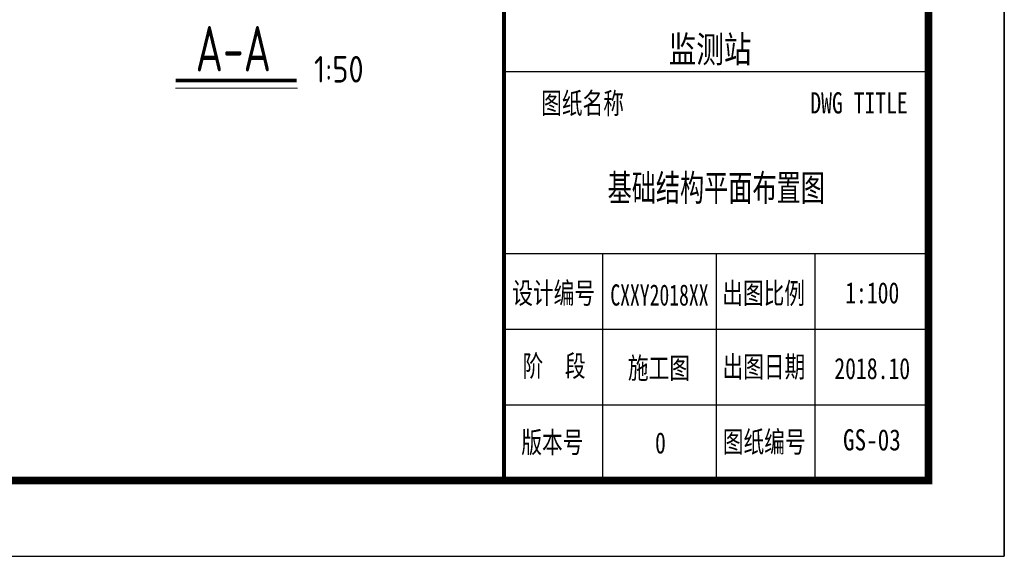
# Model space of a CAD drawing. Extents: x -302077 to 107904, y -9283 to 295706.
# Tile 22 of 256: x -179997 to -167008, y -9283 to -2196. Entities that reach past the tile are written whole.
import ezdxf
from ezdxf.enums import TextEntityAlignment as Align

# ---------------------------------------------------------------- set-up
doc = ezdxf.new("R2010")
doc.units = 0
doc.header["$LTSCALE"] = 500
doc.header["$MEASUREMENT"] = 0
doc.layers.get('0').update_dxf_attribs({"linetype": 'CONTINUOUS'})
doc.layers.add('PUB_TITLE', color=4, linetype='CONTINUOUS')
doc.layers.add('TK', color=7, linetype='CONTINUOUS')
doc.layers.add('独立基础', color=110, linetype='CONTINUOUS', lineweight=18)
doc.styles.add('-宋体', font='txt', dxfattribs={"width": 0.8})
doc.styles.add('TKHZ1', font='txt', dxfattribs={"width": 0.8})
doc.styles.add('TSSD_Norm', font='tssdeng.shx', dxfattribs={"bigfont": 'hztxt.shx'})
doc.styles.add('TSSD_Rein', font='tssdeng.shx', dxfattribs={"width": 0.7, "bigfont": 'hztxt.shx'})

# ---------------------------------------------------------------- blocks, each defined once
blk = doc.blocks.new('wrtgtg')
at = {"color": 4}
for p, q in [((7804, -4841), (7804, 52559)), ((7804, -2434), (7804, -2434)), ((2146, -4841), (7804, -4841))]:
    blk.add_line(p, q, dxfattribs=at)
at = {"layer": 'PUB_TITLE'}
for p, q in [((8804, 53559), (8804, -5841)), ((7804, -4841), (7804, 52559)), ((2204, 559), (7804, 559)), ((2204, -1841), (7804, -1841)), ((3504, -1841), (3504, -4841)), ((5004, -1841), (5004, -4841)), ((6304, -1841), (6304, -4841)), ((2204, -2841), (7804, -2841)), ((2204, -3841), (7804, -3841))]:
    blk.add_line(p, q, dxfattribs=at)
blk.add_lwpolyline([(-75296, -5841), (8804, -5841), (8804, 53559), (-75296, 53559)], close=True, dxfattribs=at)
at = {"layer": 'PUB_TITLE', "const_width": 100}
blk.add_lwpolyline([(-72796, -4841), (7804, -4841), (7804, 52559), (-72796, 52559)], close=True, dxfattribs=at)
at = {"layer": 'PUB_TITLE', "const_width": 50}
blk.add_lwpolyline([(2204, -4841), (2204, 52559)], dxfattribs=at)
at = {"layer": 'TK'}
for s, height, style, width, p in [('监测站', 350, 'TKHZ1', 0.8, (4923, 680)), ('CXXY2018XX', 280, '-宋体', 0.68, (4255, -2530)), ('1:100', 280, '-宋体', 0.75, (7062, -2501)), ('2018.10', 280, '-宋体', 0.75, (7062, -3501))]:
    blk.add_text(s, height=height, dxfattribs=dict(at, style=style, width=width)).set_placement(p, align=Align.CENTER)
at = {"layer": 'TK', "style": '-宋体', "width": 0.75}
for s, p in [('图纸名称', (2695, 2)), ('DWG TITLE', (6245, 7, 0)), ('设计编号', (2313, -2504, 0)), ('出图比例', (5084, -2507, 0)), ('阶  段', (2449, -3467, 0)), ('施工图', (3839, -3495, 0)), ('出图日期', (5087, -3478, 0)), ('版本号', (2433, -4475, 0)), ('图纸编号', (5091, -4469, 0)), ('0', (4197, -4483, 0))]:
    blk.add_text(s, height=280, dxfattribs=at).set_placement(p)

msp = doc.modelspace()

# ---------------------------------------------------------------- linework, layer by layer
at = {"layer": '独立基础', "const_width": 50}
msp.add_lwpolyline([(-177940.628, -3000.293), (-176343.661, -3000.293)], dxfattribs=at)
at = {"layer": '独立基础'}
msp.add_lwpolyline([(-177940.628, -3100.293), (-176332.126, -3100.293)], dxfattribs=at)

# ---------------------------------------------------------------- block references
msp.add_blockref('wrtgtg', (-175812.208, -3441.74))

# ---------------------------------------------------------------- texts
at = {"layer": 'TK', "style": 'TKHZ1'}
for s, height, width, p in [('基础结构平面布置图', 350, 0.7, (-170807.884, -4590.548)), ('GS-03', 280, 0.8, (-168754.343, -7884.683))]:
    msp.add_text(s, height=height, dxfattribs=dict(at, width=width)).set_placement(p, align=Align.CENTER)
at = {"layer": '独立基础', "style": 'TSSD_Rein', "width": 0.7}
msp.add_text('A-A', height=600, dxfattribs=at).set_placement((-177178.166, -2879.588), align=Align.CENTER)
at = {"layer": '独立基础', "style": 'TSSD_Norm', "width": 0.705522}
msp.add_text('1:50', height=350, dxfattribs=at).set_placement((-176113.999, -3026.442), (-175458.678, -3026.442), align=Align.FIT)

doc.saveas('drawing.dxf')
